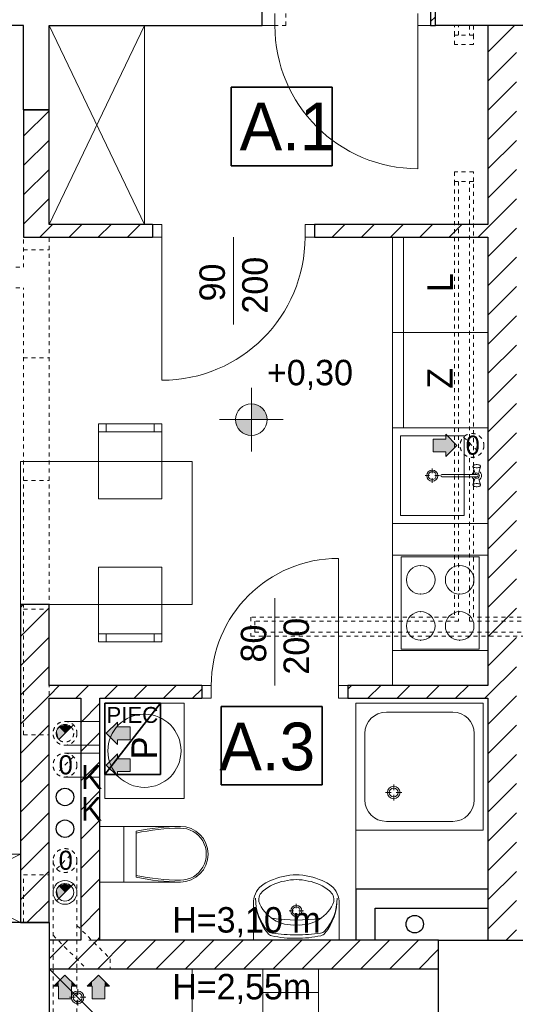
# Model space of a CAD drawing. Extents: x -220425 to -93252, y -20065 to 80294.
# Tile 79 of 103: x -123697 to -120579, y -3929 to 2262. Entities that reach past the tile are written whole.
import ezdxf

# ---------------------------------------------------------------- set-up
doc = ezdxf.new("R2010")
doc.units = 0
doc.header["$MEASUREMENT"] = 0
doc.linetypes.add('Hidden Line', pattern=[50, 25, -25])
doc.linetypes.add('Krawędzie ukryte', pattern=[150, 100, -50])
for name, color, linetype, lineweight, true_color in [('Arch drzwi_Nr_Pióra__4', 7, 'Continuous', 9, 0x029e21), ('Arch okna_Nr_Pióra__4', 7, 'Continuous', 9, 0x029e21), ('arch wypelnienia_Nr_Pióra__89', 7, 'Continuous', 20, 0x71cebe), ('Arch wyposarzenie_Nr_Pióra__9', 7, 'Continuous', 13, 0x3dad99), ('Arch wyposazenie_Nr_Pióra__3', 7, 'Continuous', 18, 0xff6600), ('Arch wyposazenie_Nr_Pióra__9', 7, 'Continuous', 13, 0x3dad99), ('Arch ściany zewnętrzne_Nr_Pióra__9', 7, 'Continuous', 13, 0x3dad99)]:
    doc.layers.add(name, color=color, linetype=linetype, lineweight=lineweight, true_color=true_color)
for name, color, linetype, lineweight in [('Arch IS_Nr_Pióra__52', 34, 'Continuous', 25), ('Arch kominy_Nr_Pióra__1', 7, 'Continuous', 25), ('Arch kominy_Nr_Pióra__10', 134, 'Continuous', 18), ('Arch kominy_Nr_Pióra__21', 7, 'Continuous', 9), ('Arch opisy_Nr_Pióra__21', 7, 'Continuous', 9), ('arch wypelnienia_Nr_Pióra__21', 7, 'Continuous', 9), ('Arch wyposazenie_Nr_Pióra__26', 5, 'Continuous', 35), ('Arch ściany nośne_Nr_Pióra__21', 7, 'Continuous', 9), ('Arch ściany nośne_Nr_Pióra__27', 7, 'Continuous', 30), ('Drzwi ArchiCAD_Nr_Pióra__27', 7, 'Continuous', 30), ('Drzwi ArchiCAD_Nr_Pióra__5', 7, 'Continuous', 13), ('INWENT OPISY_Nr_Pióra__52', 34, 'Continuous', 25), ('INWENT RZĘDNE_Nr_Pióra__21', 7, 'Continuous', 9), ('INWENT WYMIARY_Nr_Pióra__21', 7, 'Continuous', 9), ('INWENT. DRZWI_Nr_Pióra__101', 8, 'Continuous', 13), ('INWENT.ŚCIANY_Nr_Pióra__1', 7, 'Continuous', 25), ('INWENT.ŚCIANY_Nr_Pióra__101', 8, 'Continuous', 13), ('Istniejące stropy_Nr_Pióra__5', 7, 'Continuous', 13), ('PODKŁAD', 252, 'Continuous', 35)]:
    doc.layers.add(name, color=color, linetype=linetype, lineweight=lineweight)
doc.styles.add('GENERATED_STYLE_2', font='txt')
doc.styles.add('GENERATED_STYLE_4', font='txt')
doc.styles.add('GENERATED_STYLE_6', font='txt')
doc.styles.add('GENERATED_STYLE_8', font='arial.ttf')
pattern_1 = [(45, (0, 0), (-91.92388, 91.92388), [])]

# ---------------------------------------------------------------- blocks, each defined once
blk = doc.blocks.new('parter')
at = {"layer": 'Arch ściany nośne_Nr_Pióra__21', "linetype": 'Continuous'}
h = blk.add_hatch(dxfattribs=at)
h.set_pattern_fill('Common_Brick', color=252, style=0, pattern_type=2)
h.set_pattern_definition(pattern_1)
h.paths.add_polyline_path([(-184972.4, 2644.9), (-184972.4, 2224.9), (-184942.4, 2224.9), (-184942.4, 2644.9)], flags=0)
h = blk.add_hatch(dxfattribs=at)
h.set_pattern_fill('Common_Brick', color=252, style=0, pattern_type=2)
h.set_pattern_definition(pattern_1)
h.paths.add_polyline_path([(-184612.4, 2224.9), (-184612.4, -3525.1), (-184432.4, -3525.1), (-184432.4, 2224.9)], flags=0)
h = blk.add_hatch(dxfattribs=at)
h.set_pattern_fill('Common_Brick', color=252, style=0, pattern_type=2)
h.set_pattern_definition(pattern_1)
h.paths.add_polyline_path([(-187372.4, 974.9), (-187372.4, 1694.9), (-187532.4, 1694.9), (-187532.4, 894.9)], flags=0)
h = blk.add_hatch(dxfattribs=at)
h.set_pattern_fill('Common_Brick', color=252, style=0, pattern_type=2)
h.set_pattern_definition(pattern_1)
h.paths.add_polyline_path([(-187372.4, 974.9), (-187532.4, 894.9), (-186722.4, 894.9), (-186722.4, 974.9)], flags=0)
h = blk.add_hatch(dxfattribs=at)
h.set_pattern_fill('Common_Brick', color=252, style=0, pattern_type=2)
h.set_pattern_definition(pattern_1)
h.paths.add_polyline_path([(-184612.4, 974.9), (-185702.4, 974.9), (-185702.4, 894.9), (-184612.4, 894.9)], flags=0)
h = blk.add_hatch(dxfattribs=at)
h.set_pattern_fill('Common_Brick', color=252, style=0, pattern_type=2)
h.set_pattern_definition(pattern_1)
h.paths.add_polyline_path([(-187372.4, -3415.1), (-187372.4, -1415.1), (-187552.4, -1415.1), (-187552.4, -3415.1)], flags=0)
h = blk.add_hatch(dxfattribs=at)
h.set_pattern_fill('Common_Brick', color=252, style=0, pattern_type=2)
h.set_pattern_definition(pattern_1)
h.paths.add_polyline_path([(-187372.4, -1925.1), (-187372.4, -2005.1), (-186412.4, -2005.1), (-186412.4, -1925.1)], flags=0)
h = blk.add_hatch(dxfattribs=at)
h.set_pattern_fill('Common_Brick', color=252, style=0, pattern_type=2)
h.set_pattern_definition(pattern_1)
h.paths.add_polyline_path([(-184612.4, -1925.1), (-185492.4, -1925.1), (-185492.4, -2005.1), (-184612.4, -2005.1)], flags=0)
h = blk.add_hatch(dxfattribs=at)
h.set_pattern_fill('Common_Brick', color=252, style=0, pattern_type=2)
h.set_pattern_definition(pattern_1)
h.paths.add_polyline_path([(-187052.4, -3525.1), (-187052.4, -2005.1), (-187172.4, -2005.1), (-187172.4, -3525.1)], flags=0)
h = blk.add_hatch(dxfattribs=at)
h.set_pattern_fill('Common_Brick', color=252, style=0, pattern_type=2)
h.set_pattern_definition(pattern_1)
h.paths.add_polyline_path([(-184922.4, -3525.1), (-187372.4, -3525.1), (-187372.4, -3705.1), (-184922.4, -3705.1)], flags=0)
at = {"layer": 'INWENT RZĘDNE_Nr_Pióra__21', "linetype": 'Continuous'}
for points in [[(-186100.3, -253), (-186000.3, -253), (-186008, -214.7), (-186029.6, -182.3), (-186062.1, -160.6), (-186100.3, -153)], [(-186100.3, -253), (-186200.3, -253), (-186192.7, -291.3), (-186171, -323.7), (-186138.6, -345.4), (-186100.3, -353)]]:
    blk.add_hatch(color=252, dxfattribs=at).paths.add_polyline_path(points, flags=0)
at = {"color": 252}
for p, q in [((-186227.1, 1343.6), (-186227.1, 1837.8)), ((-186227.1, 1837.8), (-185591.8, 1837.8)), ((-185591.8, 1837.8), (-185591.8, 1343.6)), ((-185591.8, 1343.6), (-186227.1, 1343.6)), ((-186290.4, -2549.8), (-186290.4, -2055.7)), ((-186290.4, -2055.7), (-185655.1, -2055.7)), ((-185655.1, -2055.7), (-185655.1, -2549.8)), ((-185655.1, -2549.8), (-186290.4, -2549.8))]:
    blk.add_line(p, q, dxfattribs=at)
at = {"layer": 'Arch IS_Nr_Pióra__52', "color": 252, "linetype": 'Continuous'}
for centre in [(-187272.4, -2625.1), (-187272.4, -2825.1), (-185072.4, -3425.1)]:
    blk.add_circle(centre, 55, dxfattribs=at)
at = {"layer": 'Arch kominy_Nr_Pióra__1', "color": 252, "linetype": 'Continuous'}
for points in [[(-184877.4, -485.1), (-184877.4, -345.1), (-184807.4, -415.1)], [(-184877.4, -455.1), (-184957.4, -375.1), (-184877.4, -375.1)], [(-184957.4, -455.1), (-184957.4, -375.1), (-184877.4, -455.1)], [(-186942.4, -2295.1), (-187012.4, -2225.1), (-186942.4, -2155.1)], [(-186862.4, -2265.1), (-186942.4, -2185.1), (-186862.4, -2185.1)], [(-186942.4, -2265.1), (-186942.4, -2185.1), (-186862.4, -2265.1)], [(-186942.4, -2495.1), (-187012.4, -2425.1), (-186942.4, -2355.1)], [(-186862.4, -2465.1), (-186942.4, -2385.1), (-186862.4, -2385.1)], [(-186942.4, -2465.1), (-186942.4, -2385.1), (-186862.4, -2465.1)], [(-187272.4, -3895.1), (-187312.4, -3785.1), (-187272.4, -3745.1)], [(-187232.4, -3895.1), (-187272.4, -3745.1), (-187232.4, -3785.1)], [(-187272.4, -3895.1), (-187272.4, -3745.1), (-187232.4, -3895.1)], [(-187062.4, -3895.1), (-187102.4, -3785.1), (-187062.4, -3745.1)], [(-187022.4, -3895.1), (-187062.4, -3745.1), (-187022.4, -3785.1)], [(-187062.4, -3895.1), (-187062.4, -3745.1), (-187022.4, -3895.1)], [(-187312.4, -3815.1), (-187342.4, -3815.1), (-187312.4, -3785.1)], [(-187312.4, -3895.1), (-187312.4, -3785.1), (-187272.4, -3895.1)], [(-187232.4, -3815.1), (-187232.4, -3785.1), (-187202.4, -3815.1)], [(-187102.4, -3815.1), (-187132.4, -3815.1), (-187102.4, -3785.1)], [(-187102.4, -3895.1), (-187102.4, -3785.1), (-187062.4, -3895.1)], [(-187022.4, -3815.1), (-187022.4, -3785.1), (-186992.4, -3815.1)]]:
    blk.add_solid(points, dxfattribs=at)
at = {"layer": 'Arch kominy_Nr_Pióra__21', "color": 252, "linetype": 'Continuous'}
for p, q in [((-184877.4, -345.1), (-184807.4, -415.1)), ((-184877.4, -375.1), (-184877.4, -345.1)), ((-184957.4, -375.1), (-184877.4, -375.1)), ((-184957.4, -375.1), (-184957.4, -455.1)), ((-184807.4, -415.1), (-184877.4, -485.1)), ((-184957.4, -455.1), (-184877.4, -455.1)), ((-184877.4, -455.1), (-184877.4, -485.1)), ((-187272.4, -2150.1), (-187052.4, -2150.1)), ((-187052.4, -2150.1), (-187052.4, -2300.1)), ((-186942.4, -2155.1), (-187012.4, -2225.1)), ((-186942.4, -2185.1), (-186942.4, -2155.1)), ((-187012.4, -2225.1), (-186942.4, -2295.1)), ((-186862.4, -2185.1), (-186942.4, -2185.1)), ((-186862.4, -2185.1), (-186862.4, -2265.1)), ((-186862.4, -2265.1), (-186942.4, -2265.1)), ((-186942.4, -2265.1), (-186942.4, -2295.1)), ((-187272.4, -2300.1), (-187052.4, -2300.1)), ((-187272.4, -2350.1), (-187052.4, -2350.1)), ((-187052.4, -2350.1), (-187052.4, -2500.1)), ((-186942.4, -2355.1), (-187012.4, -2425.1)), ((-186942.4, -2385.1), (-186942.4, -2355.1)), ((-186862.4, -2385.1), (-186942.4, -2385.1)), ((-186862.4, -2385.1), (-186862.4, -2465.1)), ((-187012.4, -2425.1), (-186942.4, -2495.1)), ((-186862.4, -2465.1), (-186942.4, -2465.1)), ((-186942.4, -2465.1), (-186942.4, -2495.1)), ((-187272.4, -2500.1), (-187052.4, -2500.1)), ((-187219.3, -3172.1), (-187325.4, -3278.2)), ((-187342.4, -3815.1), (-187272.4, -3745.1)), ((-187272.4, -3745.1), (-187202.4, -3815.1)), ((-187132.4, -3815.1), (-187062.4, -3745.1)), ((-187062.4, -3745.1), (-186992.4, -3815.1)), ((-187312.4, -3815.1), (-187342.4, -3815.1)), ((-187312.4, -3895.1), (-187312.4, -3815.1)), ((-187232.4, -3895.1), (-187232.4, -3815.1)), ((-187232.4, -3815.1), (-187202.4, -3815.1)), ((-187102.4, -3815.1), (-187132.4, -3815.1)), ((-187102.4, -3895.1), (-187102.4, -3815.1)), ((-187022.4, -3895.1), (-187022.4, -3815.1)), ((-187022.4, -3815.1), (-186992.4, -3815.1)), ((-187312.4, -3895.1), (-187232.4, -3895.1)), ((-187102.4, -3895.1), (-187022.4, -3895.1))]:
    blk.add_line(p, q, dxfattribs=at)
at = {"layer": 'Arch kominy_Nr_Pióra__21', "color": 252, "linetype": 'Hidden Line'}
for p, q in [((-184765.4, -362.1), (-184659.3, -468.2)), ((-187219.3, -2172.1), (-187325.4, -2278.2)), ((-187219.3, -2372.1), (-187325.4, -2478.2)), ((-187347.4, -3025.1), (-187347.4, -3705.1)), ((-187325.4, -3078.2), (-187219.3, -2972.1)), ((-187197.4, -3025.1), (-187197.4, -3705.1)), ((-187197.4, -3433), (-186987.4, -3643)), ((-187347.4, -3495.1), (-187137.4, -3705.1)), ((-186987.4, -3643), (-186987.4, -3705.1)), ((-187347.4, -3705.1), (-187347.4, -5420.1)), ((-187347.4, -3705.1), (-187197.4, -3705.1)), ((-187197.4, -3705.1), (-187197.4, -5420.1)), ((-187137.4, -3705.1), (-186987.4, -3705.1))]:
    blk.add_line(p, q, dxfattribs=at)
for centre, radius in [((-184712.4, -415.1), 75), ((-187272.4, -2225.1), 75), ((-187272.4, -2225.1), 55), ((-187272.4, -2425.1), 75), ((-187272.4, -3025.1), 75)]:
    blk.add_circle(centre, radius, dxfattribs=at)
at = {"layer": 'Arch kominy_Nr_Pióra__21', "color": 252, "linetype": 'Continuous'}
for radius in [75, 55]:
    blk.add_circle((-187272.4, -3225.1), radius, dxfattribs=at)
at = {"layer": 'Arch okna_Nr_Pióra__4', "color": 252, "linetype": 'Continuous'}
for p, q in [((-185952.4, 2224.9), (-185952.4, 2299.9)), ((-185052.4, 2224.9), (-185052.4, 2299.9)), ((-185952.4, 2224.9), (-186032.4, 2224.9)), ((-185052.4, 2224.9), (-185052.4, 1324.9)), ((-184972.4, 2224.9), (-185052.4, 2224.9)), ((-186212.4, 894.9), (-186212.4, 344.9)), ((-185952.4, -1375.1), (-185952.4, -1925.1))]:
    blk.add_line(p, q, dxfattribs=at)
blk.add_arc((-185052.4, 2224.9), 900, 180, 270, dxfattribs=at)
at = {"layer": 'Arch opisy_Nr_Pióra__21', "color": 252, "linetype": 'Continuous'}
for p, q in [((-186227.1, 1343.6), (-186227.1, 1837.8)), ((-186227.1, 1837.8), (-185591.8, 1837.8)), ((-185591.8, 1837.8), (-185591.8, 1343.6)), ((-185591.8, 1343.6), (-186227.1, 1343.6)), ((-186290.4, -2549.8), (-186290.4, -2055.7)), ((-186290.4, -2055.7), (-185655.1, -2055.7)), ((-185655.1, -2055.7), (-185655.1, -2549.8)), ((-185655.1, -2549.8), (-186290.4, -2549.8))]:
    blk.add_line(p, q, dxfattribs=at)
at = {"layer": 'arch wypelnienia_Nr_Pióra__21', "color": 252, "linetype": 'Continuous'}
for p, q in [((-187311.3, -2264), (-187233.5, -2186.3)), ((-187311.3, -3264), (-187233.5, -3186.3))]:
    blk.add_line(p, q, dxfattribs=at)
for centre, start, end in [((-187272.4, -2225.1), 45, 180), ((-187272.4, -2225.1), 180, 225), ((-187272.4, -3225.1), 45, 180), ((-187272.4, -3225.1), 180, 225)]:
    blk.add_arc(centre, 55, start, end, dxfattribs=at)
at = {"layer": 'arch wypelnienia_Nr_Pióra__89', "color": 252, "linetype": 'Continuous'}
for points in [[(-187323.2, -2246.2), (-187327.4, -2225.1), (-187323.2, -2215)], [(-187311.3, -2264), (-187323.2, -2215), (-187311.3, -2186.3)], [(-187323.2, -2246.2), (-187323.2, -2215), (-187311.3, -2264)], [(-187272.4, -2225.1), (-187311.3, -2186.3), (-187272.4, -2170.1)], [(-187311.3, -2264), (-187311.3, -2186.3), (-187272.4, -2225.1)], [(-187272.4, -2225.1), (-187272.4, -2170.1), (-187233.5, -2186.3)], [(-187323.2, -3246.2), (-187327.4, -3225.1), (-187323.2, -3215)], [(-187311.3, -3264), (-187323.2, -3215), (-187311.3, -3186.3)], [(-187323.2, -3246.2), (-187323.2, -3215), (-187311.3, -3264)], [(-187272.4, -3225.1), (-187311.3, -3186.3), (-187272.4, -3170.1)], [(-187311.3, -3264), (-187311.3, -3186.3), (-187272.4, -3225.1)], [(-187272.4, -3225.1), (-187272.4, -3170.1), (-187233.5, -3186.3)]]:
    blk.add_solid(points, dxfattribs=at)
at = {"layer": 'Arch wyposarzenie_Nr_Pióra__9', "color": 252, "linetype": 'Continuous'}
for p, q in [((-184704.9, -544.8), (-184706.4, -547.6)), ((-184694.4, -585), (-184706.4, -547.6)), ((-184706.4, -547.6), (-184704.9, -550.4)), ((-184704.9, -544.8), (-184701.2, -539.6)), ((-184704.9, -550.4), (-184700.8, -552.8)), ((-184697.7, -537.5), (-184701.2, -539.6)), ((-184700.8, -552.8), (-184694.4, -554.7)), ((-184692.4, -536), (-184697.7, -537.5)), ((-184694.4, -554.7), (-184686.5, -555.6)), ((-184685.9, -535.2), (-184692.4, -536)), ((-184686.5, -555.6), (-184678.2, -555.6)), ((-184678.9, -535.2), (-184685.9, -535.2)), ((-184672.4, -536), (-184678.9, -535.2)), ((-184678.2, -555.6), (-184670.4, -554.7)), ((-184667.1, -537.5), (-184672.4, -536)), ((-184670.4, -554.7), (-184664, -552.8)), ((-184670.3, -585), (-184658.4, -547.6)), ((-184663.6, -539.6), (-184667.1, -537.5)), ((-184664, -552.8), (-184659.8, -550.4)), ((-184659.8, -544.8), (-184663.6, -539.6)), ((-184658.4, -547.6), (-184659.8, -544.8)), ((-184659.8, -550.4), (-184658.4, -547.6)), ((-185007.9, -605.1), (-184979.1, -605.1)), ((-184962.4, -588.5), (-184962.4, -559.7)), ((-184945.7, -605.1), (-184916.9, -605.1)), ((-184681, -597.3), (-184901.2, -597.3)), ((-184901.2, -613), (-184681, -613)), ((-184962.4, -650.6), (-184962.4, -621.8)), ((-184694.4, -625.2), (-184706.4, -662.7)), ((-184704.9, -659.9), (-184706.4, -662.7)), ((-184706.4, -662.7), (-184704.9, -665.5)), ((-184700.8, -657.5), (-184704.9, -659.9)), ((-184704.9, -665.5), (-184701.2, -670.7)), ((-184701.2, -670.7), (-184697.7, -672.8)), ((-184694.4, -655.6), (-184700.8, -657.5)), ((-184697.7, -672.8), (-184692.4, -674.3)), ((-184686.5, -654.7), (-184694.4, -655.6)), ((-184692.4, -674.3), (-184685.9, -675.1)), ((-184678.2, -654.7), (-184686.5, -654.7)), ((-184685.9, -675.1), (-184678.9, -675.1)), ((-184678.9, -675.1), (-184672.4, -674.3)), ((-184670.4, -655.6), (-184678.2, -654.7)), ((-184672.4, -674.3), (-184667.1, -672.8)), ((-184664, -657.5), (-184670.4, -655.6)), ((-184670.3, -625.2), (-184658.4, -662.7)), ((-184667.1, -672.8), (-184663.6, -670.7)), ((-184659.8, -659.9), (-184664, -657.5)), ((-184659.8, -665.5), (-184663.6, -670.7)), ((-184658.4, -662.7), (-184659.8, -659.9)), ((-184659.8, -665.5), (-184658.4, -662.7)), ((-185442.4, -2035.1), (-185442.4, -3525.1)), ((-185442.4, -2035.1), (-185442.4, -2835.1)), ((-184642.4, -2035.1), (-185442.4, -2035.1)), ((-184642.4, -2035.1), (-184642.4, -2835.1)), ((-184833.6, -2091.4), (-185251.1, -2091.4)), ((-185386.1, -2226.4), (-185386.1, -2643.9)), ((-184698.6, -2226.4), (-184698.6, -2643.9)), ((-185220.1, -2597.3), (-185255.7, -2597.3)), ((-185204.6, -2581.8), (-185204.6, -2546.2)), ((-185153.4, -2597.3), (-185189, -2597.3)), ((-185204.6, -2648.5), (-185204.6, -2612.9)), ((-184833.6, -2778.9), (-185251.1, -2778.9)), ((-184642.4, -2835.1), (-185442.4, -2835.1)), ((-186087.3, -3525.1), (-186087.3, -3296.7)), ((-185834.1, -3341.8), (-185862.9, -3341.8)), ((-185817.4, -3325.1), (-185817.4, -3296.3)), ((-185771.9, -3341.8), (-185800.7, -3341.8)), ((-185547.3, -3525.1), (-185547.3, -3296.7)), ((-185817.4, -3387.3), (-185817.4, -3358.5)), ((-186087.3, -3525.1), (-185547.3, -3525.1)), ((-185732.2, -3525.1), (-185902.3, -3525.1)), ((-187372.4, -3705.1), (-186472.4, -4605.1)), ((-186472.4, -4605.1), (-186472.4, -3705.1)), ((-187192.4, -3834), (-187192.4, -3869.6)), ((-187243.5, -3885.1), (-187207.9, -3885.1)), ((-187176.8, -3885.1), (-187141.2, -3885.1)), ((-187192.4, -3900.7), (-187192.4, -3936.3))]:
    blk.add_line(p, q, dxfattribs=at)
for centre, radius in [((-184962.4, -605.1), 35), ((-184962.4, -605.1), 25), ((-186772.4, -2335.1), 230), ((-185204.6, -2597.3), 39.4), ((-185204.6, -2597.3), 28.1), ((-185817.4, -3341.8), 35), ((-185817.4, -3341.8), 25), ((-187192.4, -3885.1), 39.4), ((-187192.4, -3885.1), 28.1)]:
    blk.add_circle(centre, radius, dxfattribs=at)
for centre, radius, start, end in [((-184901.2, -605.1), 7.88, 90, 270), ((-184682.4, -605.1), 30, 117.97653, 164.77469), ((-184682.4, -605.1), 30, 195.22531, 242.02347), ((-184682.4, -605.1), 16.8, 208.05488, 151.94512), ((-184682.4, -605.1), 8, 280, 80), ((-184682.4, -605.1), 30, 297.97653, 62.02347), ((-185251.1, -2226.4), 135, 90, 180), ((-184833.6, -2226.4), 135, 0, 90), ((-185251.1, -2643.9), 135, 180, 270), ((-184833.6, -2643.9), 135, 270, 0), ((-185840.7, -3442.5), 293, 99.99776, 129.28506), ((-185803.6, -3558.8), 444.2, 94.20524, 116.2597), ((-185817.3, -3461.8), 316.7, 76.43339, 103.56661), ((-185817.3, -3385.1), 270, 85.98758, 94.01242), ((-185831, -3558.8), 444.2, 63.7403, 85.79476), ((-185793.9, -3442.5), 293, 50.71494, 80.00224), ((-185950, -3290.8), 137.4, 128.74542, 182.45518), ((-185973.3, -3277), 80.9, 130.80161, 183.93061), ((-185903, -3349.7), 212.8, 117.15714, 128.68481), ((-185731.5, -3349.7), 212.8, 51.31519, 62.84286), ((-185661.2, -3277), 80.9, 356.06939, 49.19839), ((-185684.5, -3290.8), 137.4, 357.54482, 51.25458), ((-185733.8, -3267), 339.6, 179.09275, 219.33522), ((-185768.3, -3265.3), 305.1, 179.32329, 221.47551), ((-185900.8, -3267.1), 339.6, 320.74225, 0.98472), ((-185866.3, -3265.3), 305.1, 318.60196, 0.75418), ((-185830.2, -3194.1), 240.7, 201.55193, 237.15578), ((-185804.4, -3194.1), 240.7, 302.84422, 338.44807), ((-185817.3, -2414.4), 984.9, 261.17345, 278.82043), ((-185836.6, -3190.2), 240.6, 238.94394, 274.60598), ((-185797.9, -3190.2), 240.6, 265.39402, 301.05606), ((-185963.2, -3437.5), 45, 221.47551, 262.16955), ((-185961.7, -3453.8), 45, 219.33522, 257.30598), ((-185823, -2838.3), 675.9, 257.30598, 270.51028), ((-185812.1, -2339), 1153.8, 262.16955, 269.75502), ((-185823.8, -2339.1), 1153.8, 270.32245, 277.90792), ((-185812.2, -2838.3), 675.9, 269.56719, 282.77149), ((-185671.2, -3437.3), 45, 277.90792, 318.60197), ((-185672.7, -3453.6), 45, 282.77149, 320.74225)]:
    blk.add_arc(centre, radius, start, end, dxfattribs=at)
at = {"layer": 'Arch wyposazenie_Nr_Pióra__26', "color": 252, "linetype": 'Continuous'}
for p, q in [((-186672.4, -2035.1), (-187022.4, -2485.1)), ((-187022.4, -2035.1), (-186672.4, -2035.1)), ((-187022.4, -2485.1), (-187022.4, -2035.1)), ((-186672.4, -2035.1), (-186672.4, -2485.1)), ((-186672.4, -2485.1), (-187022.4, -2485.1))]:
    blk.add_line(p, q, dxfattribs=at)
at = {"layer": 'Arch wyposazenie_Nr_Pióra__3', "color": 252, "linetype": 'Continuous'}
for p, q in [((-184612.4, -1105.1), (-185212.4, -1105.1)), ((-185212.4, -1705.1), (-185212.4, -1105.1)), ((-184612.4, -1705.1), (-184612.4, -1105.1)), ((-184667.4, -1115.1), (-185157.4, -1115.1)), ((-185157.4, -1115.1), (-185157.4, -1695.1)), ((-184667.4, -1695.1), (-184667.4, -1115.1)), ((-184612.4, -1705.1), (-185212.4, -1705.1)), ((-185157.4, -1695.1), (-184667.4, -1695.1))]:
    blk.add_line(p, q, dxfattribs=at)
for centre, start, end in [((-185034.9, -1260.1), 90, 270), ((-185034.9, -1260.1), 270, 90), ((-184789.9, -1260.1), 90, 270), ((-184789.9, -1260.1), 270, 90), ((-185034.9, -1550.1), 90, 270), ((-185034.9, -1550.1), 270, 90), ((-184789.9, -1550.1), 90, 270), ((-184789.9, -1550.1), 270, 90)]:
    blk.add_arc(centre, 90, start, end, dxfattribs=at)
for p in [(-185034.9, -1170.1), (-184789.9, -1170.1), (-185034.9, -1350.1), (-184789.9, -1350.1), (-185034.9, -1460.1), (-184789.9, -1460.1), (-185034.9, -1640.1), (-184789.9, -1640.1)]:
    blk.add_point(p, dxfattribs=at)
at = {"layer": 'Arch wyposazenie_Nr_Pióra__9', "color": 252, "linetype": 'Continuous'}
for p, q in [((-186772.4, 2224.9), (-187372.4, 974.9)), ((-186772.4, 974.9), (-187372.4, 2224.9)), ((-186772.4, 974.9), (-186772.4, 2224.9)), ((-185212.4, 894.9), (-185212.4, 294.9)), ((-184612.4, 894.9), (-185212.4, 894.9)), ((-185212.4, 894.9), (-185212.4, -1925.1)), ((-185142.4, 894.9), (-185142.4, 294.9)), ((-184612.4, 294.9), (-184612.4, 894.9)), ((-185212.4, 294.9), (-184612.4, 294.9)), ((-185212.4, -305.1), (-185212.4, 294.9)), ((-185212.4, 294.9), (-184612.4, 294.9)), ((-185142.4, -305.1), (-185142.4, 294.9)), ((-184612.4, 294.9), (-184612.4, -305.1)), ((-187062.4, -280.1), (-187062.4, -750.1)), ((-186662.4, -280.1), (-187062.4, -280.1)), ((-187012.4, -330.1), (-187012.4, -280.1)), ((-186712.4, -330.1), (-186712.4, -280.1)), ((-186662.4, -750.1), (-186662.4, -280.1)), ((-185212.4, -305.1), (-184612.4, -305.1)), ((-184612.4, -305.1), (-185212.4, -305.1)), ((-185212.4, -305.1), (-185212.4, -905.1)), ((-184662.4, -305.1), (-185162.4, -305.1)), ((-184612.4, -305.1), (-184612.4, -905.1)), ((-187062.4, -330.1), (-186662.4, -330.1)), ((-185162.4, -855.1), (-185162.4, -355.1)), ((-185162.4, -355.1), (-184762.4, -355.1)), ((-184762.4, -355.1), (-184762.4, -855.1)), ((-186472.4, -515.1), (-187552.4, -515.1)), ((-187552.4, -515.1), (-187552.4, -1415.1)), ((-186472.4, -1415.1), (-186472.4, -515.1)), ((-187062.4, -750.1), (-186662.4, -750.1)), ((-184762.4, -855.1), (-185162.4, -855.1)), ((-185212.4, -905.1), (-184612.4, -905.1)), ((-187062.4, -1650.1), (-187062.4, -1180.1)), ((-187062.4, -1180.1), (-186662.4, -1180.1)), ((-186662.4, -1180.1), (-186662.4, -1650.1)), ((-187552.4, -1415.1), (-186472.4, -1415.1)), ((-187062.4, -1600.1), (-186662.4, -1600.1)), ((-187012.4, -1600.1), (-187012.4, -1650.1)), ((-186712.4, -1600.1), (-186712.4, -1650.1)), ((-186662.4, -1650.1), (-187062.4, -1650.1)), ((-187022.4, -2035.1), (-187022.4, -2635.1)), ((-186522.4, -2035.1), (-187022.4, -2035.1)), ((-186522.4, -2635.1), (-186522.4, -2035.1)), ((-187022.4, -2635.1), (-186522.4, -2635.1)), ((-186902.4, -2810.1), (-187052.4, -2810.1)), ((-186546.3, -2810.1), (-186902.4, -2810.1)), ((-186902.4, -2810.1), (-186902.4, -3160.1)), ((-186824.6, -3129.9), (-186824.6, -2840.3)), ((-188402.4, -2985.1), (-187552.4, -3415.1)), ((-187552.4, -2985.1), (-188402.4, -3415.1)), ((-187552.4, -2985.1), (-188402.4, -2985.1)), ((-186902.4, -3160.1), (-187052.4, -3160.1)), ((-186546.3, -3160.1), (-186902.4, -3160.1)), ((-186027.4, -3855.1), (-186027.4, -3705.1)), ((-185677.4, -3855.1), (-185677.4, -3705.1)), ((-186027.4, -4211.3), (-186027.4, -3855.1)), ((-186027.4, -3855.1), (-185677.4, -3855.1)), ((-185677.4, -4211.3), (-185677.4, -3855.1))]:
    blk.add_line(p, q, dxfattribs=at)
for centre, major_axis, start_param, end_param in [((-186526.3, -4311.3), (0, 1501.3), 0.013398, 0.201367), ((-186526.3, -4311.3), (0, 1489.9), 0.013398, 0.202926), ((-186546.3, -2985.1), (0, 163.6), 3.141593, 6.298351), ((-186546.3, -2985.1), (0, 175), 3.141593, 6.283185), ((-186526.3, -1659), (0, 1489.9), 2.938667, 3.128195), ((-186526.3, -1659), (0, 1501.3), 2.940225, 3.128195)]:
    blk.add_ellipse(centre, major_axis=major_axis, ratio=0.99359, start_param=start_param, end_param=end_param, dxfattribs=at)
at = {"layer": 'Arch ściany nośne_Nr_Pióra__27', "color": 252, "linetype": 'Continuous'}
for p, q in [((-184972.4, 2644.9), (-184972.4, 2224.9)), ((-184942.4, 2224.9), (-184942.4, 2644.9)), ((-184972.4, 2224.9), (-184942.4, 2224.9)), ((-184432.4, 2224.9), (-184612.4, 2224.9)), ((-184612.4, 2224.9), (-184612.4, 974.9)), ((-187532.4, 1694.9), (-187532.4, 894.9)), ((-187372.4, 1694.9), (-187532.4, 1694.9)), ((-187372.4, 974.9), (-187372.4, 1694.9)), ((-186722.4, 974.9), (-187372.4, 974.9)), ((-186722.4, 974.9), (-186722.4, 894.9)), ((-184612.4, 974.9), (-185702.4, 974.9)), ((-185702.4, 974.9), (-185702.4, 894.9)), ((-187532.4, 894.9), (-186722.4, 894.9)), ((-185702.4, 894.9), (-184612.4, 894.9)), ((-184612.4, 894.9), (-184612.4, -1925.1)), ((-187552.4, -1415.1), (-187552.4, -3415.1)), ((-187372.4, -1415.1), (-187552.4, -1415.1)), ((-187372.4, -1925.1), (-187372.4, -1415.1)), ((-186412.4, -1925.1), (-187372.4, -1925.1)), ((-186412.4, -1925.1), (-186412.4, -2005.1)), ((-184612.4, -1925.1), (-185492.4, -1925.1)), ((-185492.4, -1925.1), (-185492.4, -2005.1)), ((-187372.4, -2005.1), (-187172.4, -2005.1)), ((-187372.4, -3415.1), (-187372.4, -2005.1)), ((-187172.4, -2005.1), (-187172.4, -3525.1)), ((-187052.4, -2005.1), (-186412.4, -2005.1)), ((-187052.4, -3525.1), (-187052.4, -2005.1)), ((-185492.4, -2005.1), (-184612.4, -2005.1)), ((-184612.4, -2005.1), (-184612.4, -3525.1)), ((-184612.4, -3205.1), (-185442.4, -3205.1)), ((-185442.4, -3205.1), (-185442.4, -3525.1)), ((-185322.4, -3325.1), (-184612.4, -3325.1)), ((-185322.4, -3525.1), (-185322.4, -3325.1)), ((-187552.4, -3415.1), (-187372.4, -3415.1)), ((-187372.4, -3525.1), (-187372.4, -3705.1)), ((-187172.4, -3525.1), (-187372.4, -3525.1)), ((-184922.4, -3525.1), (-187052.4, -3525.1)), ((-184922.4, -3705.1), (-184922.4, -3525.1)), ((-184612.4, -3525.1), (-184432.4, -3525.1)), ((-187372.4, -3705.1), (-184922.4, -3705.1))]:
    blk.add_line(p, q, dxfattribs=at)
at = {"layer": 'Arch ściany zewnętrzne_Nr_Pióra__9', "color": 252, "linetype": 'Continuous'}
for p, q in [((-187052.4, -3160.1), (-187052.4, -2810.1)), ((-185677.4, -3705.1), (-186027.4, -3705.1))]:
    blk.add_line(p, q, dxfattribs=at)
at = {"layer": 'Drzwi ArchiCAD_Nr_Pióra__27', "color": 252, "linetype": 'Continuous'}
for p, q in [((-186722.4, 974.9), (-186722.4, 894.9)), ((-185702.4, 974.9), (-185702.4, 894.9)), ((-186412.4, -1925.1), (-186412.4, -2005.1)), ((-185492.4, -1925.1), (-185492.4, -2005.1))]:
    blk.add_line(p, q, dxfattribs=at)
at = {"layer": 'Drzwi ArchiCAD_Nr_Pióra__5', "color": 252, "linetype": 'Continuous'}
for p, q in [((-186722.4, 974.9), (-186722.4, 894.9)), ((-186662.4, 974.9), (-186722.4, 974.9)), ((-186662.4, 894.9), (-186662.4, 974.9)), ((-185762.4, 974.9), (-185762.4, 894.9)), ((-185702.4, 974.9), (-185762.4, 974.9)), ((-185702.4, 894.9), (-185702.4, 974.9)), ((-186722.4, 894.9), (-186662.4, 894.9)), ((-186662.4, 894.9), (-186662.4, -5.1)), ((-185762.4, 894.9), (-185702.4, 894.9)), ((-185552.4, -1925.1), (-185552.4, -1125.1)), ((-186412.4, -1925.1), (-186412.4, -2005.1)), ((-186352.4, -1925.1), (-186412.4, -1925.1)), ((-186352.4, -2005.1), (-186352.4, -1925.1)), ((-185552.4, -1925.1), (-185552.4, -2005.1)), ((-185492.4, -1925.1), (-185552.4, -1925.1)), ((-185492.4, -2005.1), (-185492.4, -1925.1)), ((-186412.4, -2005.1), (-186352.4, -2005.1)), ((-185552.4, -2005.1), (-185492.4, -2005.1))]:
    blk.add_line(p, q, dxfattribs=at)
for centre, radius, start, end in [((-186662.4, 894.9), 900, 270, 0), ((-185552.4, -1925.1), 800, 90, 180)]:
    blk.add_arc(centre, radius, start, end, dxfattribs=at)
at = {"layer": 'INWENT RZĘDNE_Nr_Pióra__21', "color": 252, "linetype": 'Continuous'}
for p, q in [((-186100.3, -453), (-186100.3, -53)), ((-186300.3, -253), (-185900.3, -253))]:
    blk.add_line(p, q, dxfattribs=at)
blk.add_circle((-186100.3, -253), 100, dxfattribs=at)
at = {"layer": 'INWENT. DRZWI_Nr_Pióra__101', "color": 252, "linetype": 'Hidden Line'}
for p, q in [((-184822.4, 2104.9), (-184822.4, 2164.9)), ((-184702.4, 2164.9), (-184702.4, 2104.9)), ((-184702.4, 2104.9), (-184822.4, 2104.9)), ((-184822.4, 1304.9), (-184822.4, 1244.9)), ((-184702.4, 1304.9), (-184822.4, 1304.9)), ((-184702.4, 1244.9), (-184702.4, 1304.9))]:
    blk.add_line(p, q, dxfattribs=at)
at = {"layer": 'INWENT.ŚCIANY_Nr_Pióra__1', "color": 252, "linetype": 'Continuous'}
for p, q in [((-186032.4, 2224.9), (-186032.4, 2644.9)), ((-184942.4, 2224.9), (-184942.4, 2644.9)), ((-187532.4, 2224.9), (-188172.4, 2224.9)), ((-187532.4, 1694.9), (-187532.4, 2224.9)), ((-187372.4, 2224.9), (-186032.4, 2224.9)), ((-187372.4, 1694.9), (-187372.4, 2224.9)), ((-184282.4, 2224.9), (-184942.4, 2224.9)), ((-187532.4, 1694.9), (-187372.4, 1694.9)), ((-187372.4, -3415.1), (-190782.4, -3415.1)), ((-187372.4, -3415.1), (-187372.4, -10015.1)), ((-184922.4, -3525.1), (-184122.4, -3525.1)), ((-184922.4, -4085.1), (-184922.4, -3525.1))]:
    blk.add_line(p, q, dxfattribs=at)
at = {"layer": 'INWENT.ŚCIANY_Nr_Pióra__101', "color": 252, "linetype": 'Hidden Line'}
for p, q in [((-185882.4, 2224.9), (-185882.4, 2644.9)), ((-185882.4, 2224.9), (-186032.4, 2224.9)), ((-184822.4, 2164.9), (-184822.4, 2224.9)), ((-184797.4, 2164.9), (-184797.4, 2224.9)), ((-184727.4, 2224.9), (-184727.4, 2164.9)), ((-184702.4, 2224.9), (-184702.4, 2164.9)), ((-184702.4, 2164.9), (-184822.4, 2164.9)), ((-184822.4, 1244.9), (-184822.4, -1495.1)), ((-184702.4, 1244.9), (-184822.4, 1244.9)), ((-184797.4, 1244.9), (-184797.4, -1520.1)), ((-184727.4, -1520.1), (-184727.4, 1244.9)), ((-184702.4, -1495.1), (-184702.4, 1244.9)), ((-187532.4, 704.9), (-187532.4, 894.9)), ((-187372.4, -2235.1), (-187372.4, 894.9)), ((-187532.4, 814.9), (-187372.4, 814.9)), ((-188382.4, 704.9), (-187532.4, 704.9)), ((-188382.4, 574.9), (-187532.4, 574.9)), ((-187532.4, -2235.1), (-187532.4, 574.9)), ((-187532.4, 134.9), (-187372.4, 134.9)), ((-187532.4, -635.1), (-187372.4, -635.1)), ((-187532.4, -1445.1), (-187372.4, -1445.1)), ((-184822.4, -1495.1), (-186102.4, -1495.1)), ((-186102.4, -1495.1), (-186102.4, -1615.1)), ((-184797.4, -1520.1), (-186077.4, -1520.1)), ((-186077.4, -1520.1), (-186077.4, -1590.1)), ((-184352.4, -1520.1), (-184727.4, -1520.1)), ((-184352.4, -1495.1), (-184702.4, -1495.1)), ((-186077.4, -1590.1), (-184352.4, -1590.1)), ((-186102.4, -1615.1), (-184352.4, -1615.1)), ((-187532.4, -2235.1), (-187372.4, -2235.1)), ((-187532.4, -3115.1), (-187372.4, -3115.1)), ((-187532.4, -3415.1), (-187532.4, -3115.1)), ((-187372.4, -3115.1), (-187372.4, -3415.1))]:
    blk.add_line(p, q, dxfattribs=at)
at = {"layer": 'Istniejące stropy_Nr_Pióra__5', "color": 252, "linetype": 'Krawędzie ukryte'}
blk.add_line((-184922.4, -3525.1), (-187372.4, -3525.1), dxfattribs=at)
at = {"layer": 'Arch drzwi_Nr_Pióra__4', "color": 252, "linetype": 'Continuous', "style": 'GENERATED_STYLE_6'}
for s, p in [('200', (-185997.9, 414.1)), ('90', (-186266.6, 490.3)), ('200', (-185737.9, -1855.9)), ('80', (-186006.6, -1779.7))]:
    blk.add_text(s, height=160, rotation=90, dxfattribs=at).set_placement(p)
at = {"layer": 'Arch kominy_Nr_Pióra__10', "color": 252, "linetype": 'Continuous', "style": 'GENERATED_STYLE_6'}
for p in [(-184752.4, -473.3), (-187312.4, -2483.3), (-187312.4, -3083.3)]:
    blk.add_text('0', height=120, dxfattribs=at).set_placement(p)
at = {"layer": 'Arch opisy_Nr_Pióra__21', "color": 252, "linetype": 'Continuous'}
for s, height, style, p in [('A.1', 300, 'GENERATED_STYLE_4', (-186173.8, 1440.7)), ('PIEC', 100, 'GENERATED_STYLE_8', (-187011.8, -2159.6)), ('A.3', 300, 'GENERATED_STYLE_4', (-186301.3, -2457.8))]:
    blk.add_text(s, height=height, dxfattribs=dict(at, style=style)).set_placement(p)
at = {"layer": 'Arch wyposazenie_Nr_Pióra__9', "color": 252, "linetype": 'Continuous', "style": 'GENERATED_STYLE_6'}
for s, p in [('L', (-184832.8, 549.1)), ('Z', (-184834.1, -58.5)), ('P', (-186694.1, -2388.5))]:
    blk.add_text(s, height=160, rotation=90, dxfattribs=at).set_placement(p)
at = {"layer": 'INWENT OPISY_Nr_Pióra__52', "color": 252, "linetype": 'Continuous', "style": 'GENERATED_STYLE_6'}
for p in [(-187172.4, -2575), (-187172.4, -2775)]:
    blk.add_text('K', height=150, dxfattribs=at).set_placement(p)
at = {"layer": 'INWENT RZĘDNE_Nr_Pióra__21', "color": 252, "insert": (-186002.4, -66.7), "char_height": 160, "attachment_point": 7, "style": 'GENERATED_STYLE_2'}
blk.add_mtext('{+0,30}', dxfattribs=at)
at = {"layer": 'INWENT WYMIARY_Nr_Pióra__21', "color": 252, "linetype": 'Continuous', "style": 'GENERATED_STYLE_2'}
for s, p in [('H=3,10 m', (-186597.8, -3478)), ('H=2,55m', (-186597.8, -3898))]:
    blk.add_text(s, height=160, dxfattribs=at).set_placement(p)

msp = doc.modelspace()

# ---------------------------------------------------------------- block references
at = {"layer": 'PODKŁAD'}
msp.add_blockref('parter', (63860.6, 0), dxfattribs=at)
msp.add_blockref('parter', (63860.6, 0), dxfattribs=at)

doc.saveas('drawing.dxf')
